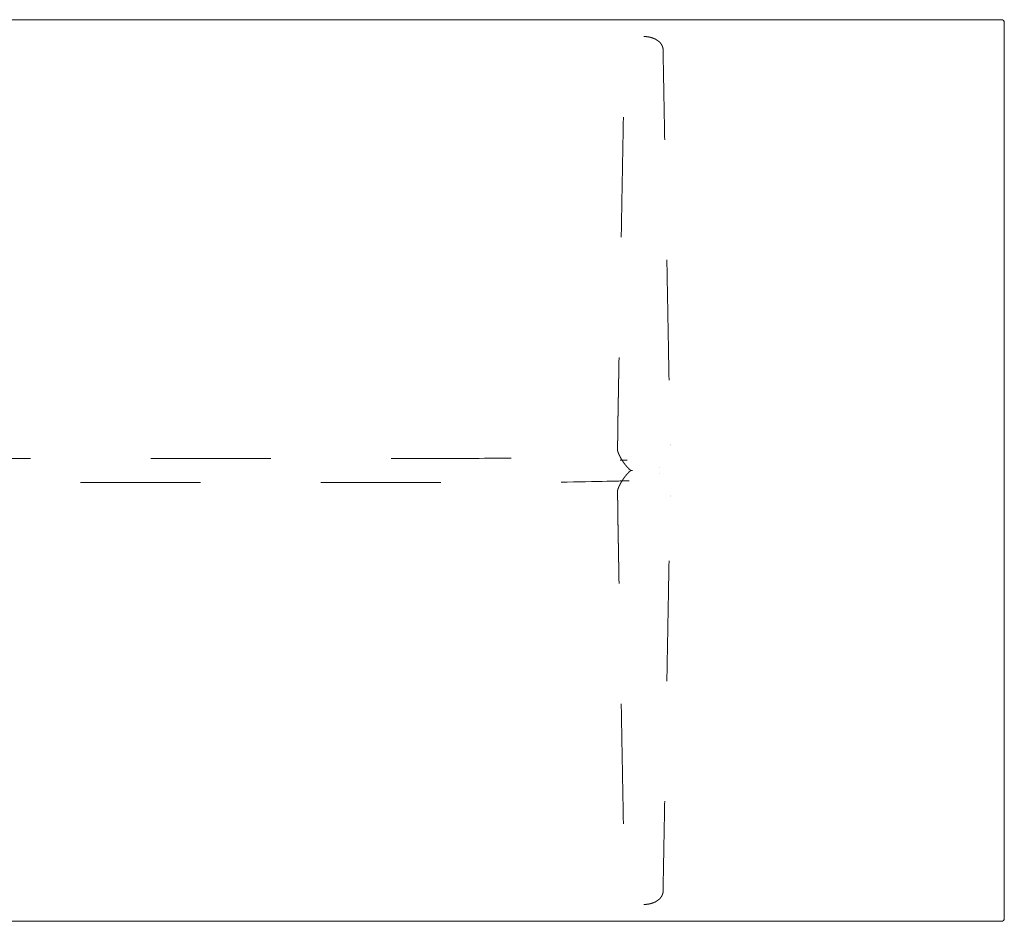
# Model space of a CAD drawing. Header units: metres. Extents: x -2 to 4.3, y -5.49 to 0.4.
# Tile 26 of 57: x 0.18 to 1, y -1.62 to -0.88. Entities that reach past the tile are written whole.
import ezdxf

# ---------------------------------------------------------------- set-up
doc = ezdxf.new("R2010")
doc.units = ezdxf.units.M
doc.header["$MEASUREMENT"] = 0
doc.linetypes.add('Dash Style-1', pattern=[0.10582, 0.0529, -0.05292])
doc.layers.add('72_VITRA_HRESID_D2_TB_FOOT_UNDER', color=8, linetype='Dash Style-1', lineweight=5)
doc.layers.add('72_VITRA_HRESID_D2_TB_TABLE_TOP', color=7, linetype='Continuous', lineweight=5)
doc.layers.add('72_VITRA_INSERT', color=7, linetype='Continuous')

# ---------------------------------------------------------------- blocks, each defined once
blk = doc.blocks.new('72_VITRA_HRESID_D2_BELLEVILLE_TABLE_BISTRO_3000_X_750_FOOT_UNDER')
at = {"layer": '72_VITRA_HRESID_D2_TB_FOOT_UNDER'}
for points, weights, knots in [([(1.2, 0.361), (1.19958, 0.361), (1.19917, 0.36098), (1.19875, 0.36097), (1.19844, 0.36095), (1.19812, 0.36092), (1.19781, 0.3609), (1.1975, 0.36087), (1.19719, 0.36083), (1.19687, 0.36079), (1.19667, 0.36076), (1.19646, 0.36073), (1.19622, 0.36069), (1.19599, 0.36065), (1.19565, 0.36058), (1.19531, 0.36052), (1.19498, 0.36044), (1.19464, 0.36037), (1.19443, 0.36031), (1.19421, 0.36026), (1.19396, 0.36018), (1.1937, 0.36011), (1.19344, 0.36003), (1.19318, 0.35995), (1.19298, 0.35988), (1.19278, 0.35982), (1.19258, 0.35975), (1.19239, 0.35967), (1.19219, 0.3596), (1.19198, 0.35952), (1.19179, 0.35944), (1.19159, 0.35936), (1.19133, 0.35924), (1.19106, 0.35913), (1.19081, 0.359), (1.19055, 0.35887), (1.19036, 0.35878), (1.19018, 0.35868), (1.19001, 0.35859), (1.18984, 0.35849), (1.18967, 0.3584), (1.1895, 0.3583), (1.18932, 0.35819), (1.18914, 0.35808), (1.18897, 0.35796), (1.18879, 0.35785), (1.18865, 0.35774), (1.1885, 0.35764), (1.18833, 0.35752), (1.18817, 0.3574), (1.18798, 0.35726), (1.1878, 0.35711), (1.18763, 0.35697), (1.18747, 0.35683), (1.1873, 0.35668), (1.18714, 0.35654), (1.18699, 0.35639), (1.18684, 0.35625), (1.18668, 0.35609), (1.18653, 0.35593), (1.18639, 0.35577), (1.18625, 0.35561), (1.18612, 0.35546), (1.186, 0.35531), (1.1859, 0.35518), (1.1858, 0.35506), (1.18573, 0.35496), (1.18566, 0.35487), (1.18556, 0.35472), (1.18546, 0.35458), (1.18534, 0.35439), (1.18523, 0.35421), (1.18514, 0.35405), (1.18505, 0.35389), (1.18496, 0.35373), (1.18487, 0.35357), (1.1848, 0.35341), (1.18472, 0.35325), (1.18468, 0.35314), (1.18463, 0.35303), (1.18457, 0.3529), (1.18452, 0.35277), (1.18446, 0.35259), (1.18439, 0.35241), (1.18433, 0.35221), (1.18427, 0.352), (1.18422, 0.3518), (1.18417, 0.3516), (1.18413, 0.35139), (1.1841, 0.35119), (1.18407, 0.35099), (1.18404, 0.35079), (1.18403, 0.35064), (1.18402, 0.35049), (1.18401, 0.35034), (1.184, 0.35019), (1.184, 0.35), (1.18152, 0.21275), (1.17904, 0.07551), (1.17868, 0.05555), (1.17832, 0.03559), (1.17831, 0.03487), (1.1783, 0.03416), (1.17828, 0.03344), (1.17827, 0.03274), (1.17826, 0.03204), (1.17826, 0.03137), (1.17825, 0.03069), (1.17824, 0.03004), (1.17824, 0.02939), (1.17823, 0.02876), (1.17823, 0.02813), (1.17823, 0.02753), (1.17822, 0.02693), (1.17822, 0.02636), (1.17822, 0.02578), (1.17823, 0.02523), (1.17823, 0.02517), (1.17823, 0.02512), (1.17812, 0.02172), (1.17801, 0.01833), (1.17801, 0.01832), (1.17801, 0.0183), (1.17798, 0.01724), (1.17823, 0.01621), (1.17823, 0.01621), (1.17823, 0.01621), (1.17823, 0.0162), (1.17823, 0.0162), (1.17835, 0.01572), (1.17853, 0.01526), (1.17853, 0.01526), (1.17853, 0.01526), (1.17865, 0.01496), (1.17877, 0.01465), (1.1789, 0.01434), (1.17909, 0.01389), (1.17928, 0.01344), (1.17954, 0.01289), (1.17979, 0.01234), (1.18008, 0.01176), (1.18037, 0.01118), (1.18068, 0.01061), (1.18099, 0.01004), (1.18132, 0.00948), (1.18165, 0.00892), (1.18199, 0.00837), (1.18234, 0.00783), (1.1827, 0.00729), (1.18306, 0.00676), (1.18344, 0.00623), (1.18382, 0.00571), (1.18422, 0.0052), (1.18462, 0.00468), (1.18504, 0.00417), (1.18546, 0.00366), (1.18579, 0.00329), (1.18612, 0.00293), (1.18632, 0.0027), (1.18653, 0.00248), (1.18684, 0.00214), (1.18716, 0.00181), (1.18758, 0.00138), (1.18801, 0.00096), (1.18845, 0.00054), (1.18846, 0.00054), (1.18847, 0.00053), (1.18867, 0.00035), (1.18891, 0.00022), (1.18901, 0.00017), (1.18911, 0.00012), (1.18933, 0.00001), (1.18957, 0), (1.18969, 0), (1.1898, 0), (1.18981, 0), (1.18982, 0), (1.2, 0), (1.21019, 0), (1.2102, 0), (1.2102, 0), (1.21032, 0), (1.21044, 0), (1.21068, 0.00001), (1.2109, 0.00012), (1.211, 0.00017), (1.2111, 0.00022), (1.21134, 0.00035), (1.21154, 0.00053), (1.21155, 0.00054), (1.21156, 0.00054), (1.212, 0.00096), (1.21243, 0.00138), (1.21285, 0.00181), (1.21317, 0.00214), (1.21348, 0.00248), (1.21369, 0.0027), (1.21389, 0.00293), (1.21422, 0.00329), (1.21455, 0.00366), (1.21497, 0.00417), (1.21539, 0.00468), (1.21579, 0.0052), (1.21619, 0.00571), (1.21657, 0.00623), (1.21695, 0.00676), (1.21731, 0.00729), (1.21767, 0.00783), (1.21802, 0.00837), (1.21836, 0.00892), (1.21869, 0.00948), (1.21902, 0.01004), (1.21933, 0.01061), (1.21964, 0.01118), (1.21993, 0.01176), (1.22022, 0.01234), (1.22047, 0.01289), (1.22073, 0.01344), (1.22092, 0.01389), (1.22111, 0.01434), (1.22124, 0.01465), (1.22136, 0.01496), (1.22148, 0.01526), (1.22148, 0.01526), (1.22148, 0.01526), (1.22166, 0.01572), (1.22177, 0.0162), (1.22178, 0.0162), (1.22178, 0.01621), (1.22178, 0.01621), (1.22178, 0.01621), (1.22203, 0.01724), (1.222, 0.0183), (1.222, 0.01832), (1.222, 0.01833), (1.22189, 0.02172), (1.22178, 0.02512), (1.22178, 0.02517), (1.22178, 0.02523), (1.22179, 0.02578), (1.22178, 0.02636), (1.22178, 0.02693), (1.22178, 0.02753), (1.22178, 0.02813), (1.22178, 0.02876), (1.22177, 0.02939), (1.22177, 0.03004), (1.22176, 0.03069), (1.22175, 0.03137), (1.22174, 0.03204), (1.22173, 0.03274), (1.22172, 0.03344), (1.22171, 0.03416), (1.2217, 0.03487), (1.22169, 0.03559), (1.22133, 0.05555), (1.22097, 0.07551), (1.21849, 0.21275), (1.216, 0.35), (1.216, 0.35019), (1.216, 0.35034), (1.21599, 0.35049), (1.21598, 0.35064), (1.21597, 0.35079), (1.21594, 0.35099), (1.21591, 0.35119), (1.21587, 0.35139), (1.21584, 0.3516), (1.21579, 0.3518), (1.21574, 0.352), (1.21568, 0.35221), (1.21562, 0.35241), (1.21555, 0.35259), (1.21549, 0.35277), (1.21543, 0.3529), (1.21538, 0.35303), (1.21533, 0.35314), (1.21528, 0.35325), (1.21521, 0.35341), (1.21513, 0.35357), (1.21505, 0.35373), (1.21496, 0.35389), (1.21487, 0.35405), (1.21478, 0.35421), (1.21467, 0.35439), (1.21455, 0.35458), (1.21445, 0.35472), (1.21434, 0.35487), (1.21427, 0.35496), (1.21421, 0.35506), (1.21411, 0.35518), (1.21401, 0.35531), (1.21389, 0.35546), (1.21376, 0.35561), (1.21362, 0.35577), (1.21348, 0.35593), (1.21332, 0.35609), (1.21317, 0.35625), (1.21302, 0.35639), (1.21287, 0.35654), (1.21271, 0.35668), (1.21254, 0.35683), (1.21237, 0.35697), (1.21221, 0.35711), (1.21202, 0.35726), (1.21184, 0.3574), (1.21168, 0.35752), (1.21151, 0.35764), (1.21136, 0.35774), (1.21121, 0.35785), (1.21104, 0.35796), (1.21087, 0.35808), (1.21069, 0.35819), (1.21051, 0.3583), (1.21034, 0.3584), (1.21017, 0.35849), (1.21, 0.35859), (1.20983, 0.35868), (1.20964, 0.35878), (1.20946, 0.35887), (1.2092, 0.359), (1.20895, 0.35913), (1.20868, 0.35924), (1.20842, 0.35936), (1.20822, 0.35944), (1.20802, 0.35952), (1.20782, 0.3596), (1.20762, 0.35967), (1.20743, 0.35975), (1.20723, 0.35982), (1.20703, 0.35988), (1.20683, 0.35995), (1.20657, 0.36003), (1.2063, 0.36011), (1.20605, 0.36018), (1.2058, 0.36026), (1.20558, 0.36031), (1.20536, 0.36037), (1.20503, 0.36044), (1.2047, 0.36052), (1.20436, 0.36058), (1.20402, 0.36065), (1.20379, 0.36069), (1.20355, 0.36073), (1.20334, 0.36076), (1.20314, 0.36079), (1.20282, 0.36083), (1.20251, 0.36087), (1.2022, 0.3609), (1.20188, 0.36092), (1.20157, 0.36095), (1.20126, 0.36097), (1.20084, 0.36098), (1.20042, 0.361), (1.2, 0.361)], [1, 1, 1, 1, 1, 1, 1, 1, 1, 1, 1, 1, 1, 1, 1, 1, 1, 1, 1, 1, 1, 1, 1, 1, 1, 1, 1, 1, 1, 1, 1, 1, 1, 1, 1, 1, 1, 1, 1, 1, 1, 1, 1, 1, 1, 1, 1, 1, 1, 1, 1, 1, 1, 1, 1, 1, 1, 1, 1, 1, 1, 1, 1, 1, 1, 1, 1, 1, 1, 1, 1, 1, 1, 1, 1, 1, 1, 1, 1, 1, 1, 1, 1, 1, 1, 1, 1, 1, 1, 1, 1, 1, 1, 1, 1, 1, 1, 1, 1, 1, 1, 1, 1, 1, 1, 1, 1, 1, 1, 1, 1, 1, 1, 1, 1, 1, 1, 1, 1, 1, 1, 1, 1, 0.990949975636, 1, 1, 1, 1, 1, 0.99803479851, 1, 1, 1, 1, 1, 1, 1, 1, 1, 1, 1, 1, 1, 1, 1, 1, 1, 1, 1, 1, 1, 1, 1, 1, 1, 1, 1, 1, 1, 1, 1, 1, 1, 1, 1, 1, 1, 0.990926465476, 1, 1, 1, 0.97345508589, 1, 1, 1, 0.999980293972, 1, 1, 1, 0.999980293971, 1, 1, 1, 0.97345508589, 1, 1, 1, 0.990926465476, 1, 1, 1, 1, 1, 1, 1, 1, 1, 1, 1, 1, 1, 1, 1, 1, 1, 1, 1, 1, 1, 1, 1, 1, 1, 1, 1, 1, 1, 1, 1, 1, 1, 1, 1, 1, 1, 0.998034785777, 1, 1, 1, 1, 1, 0.990949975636, 1, 1, 1, 1, 1, 1, 1, 1, 1, 1, 1, 1, 1, 1, 1, 1, 1, 1, 1, 1, 1, 1, 1, 1, 1, 1, 1, 1, 1, 1, 1, 1, 1, 1, 1, 1, 1, 1, 1, 1, 1, 1, 1, 1, 1, 1, 1, 1, 1, 1, 1, 1, 1, 1, 1, 1, 1, 1, 1, 1, 1, 1, 1, 1, 1, 1, 1, 1, 1, 1, 1, 1, 1, 1, 1, 1, 1, 1, 1, 1, 1, 1, 1, 1, 1, 1, 1, 1, 1, 1, 1, 1, 1, 1, 1, 1, 1, 1, 1, 1, 1, 1, 1, 1, 1, 1, 1, 1, 1, 1, 1, 1, 1, 1, 1, 1, 1, 1, 1, 1, 1, 1, 1], [0, 0, 0, 0.000508, 0.000508, 0.001016, 0.001016, 0.001524, 0.001524, 0.002032, 0.002032, 0.00254, 0.00254, 0.003048, 0.003048, 0.003556, 0.003556, 0.004064, 0.004064, 0.004572, 0.004572, 0.00508, 0.00508, 0.005588, 0.005588, 0.006096, 0.006096, 0.006604, 0.006604, 0.007112, 0.007112, 0.007619, 0.007619, 0.008127, 0.008127, 0.008635, 0.008635, 0.009143, 0.009143, 0.009651, 0.009651, 0.010159, 0.010159, 0.010667, 0.010667, 0.011175, 0.011175, 0.011683, 0.011683, 0.012191, 0.012191, 0.012699, 0.012699, 0.013207, 0.013207, 0.013715, 0.013715, 0.014223, 0.014223, 0.014731, 0.014731, 0.015239, 0.015239, 0.015747, 0.015747, 0.016255, 0.016255, 0.016763, 0.016763, 0.017271, 0.017271, 0.017779, 0.017779, 0.018287, 0.018287, 0.018795, 0.018795, 0.019303, 0.019303, 0.019811, 0.019811, 0.020319, 0.020319, 0.020827, 0.020827, 0.021335, 0.021335, 0.021843, 0.021843, 0.02235, 0.02235, 0.022858, 0.022858, 0.023366, 0.023366, 0.023874, 0.023874, 0.024382, 0.024382, 0.386828, 0.386828, 0.439542, 0.439542, 0.441431, 0.441431, 0.44332, 0.44332, 0.445209, 0.445209, 0.447097, 0.447097, 0.448986, 0.448986, 0.450875, 0.450875, 0.452764, 0.452764, 0.454653, 0.454653, 0.454851, 0.454851, 0.466508, 0.466508, 0.466552, 0.466552, 0.470162, 0.470162, 0.470166, 0.470166, 0.470188, 0.470188, 0.471868, 0.471868, 0.471872, 0.471872, 0.472972, 0.472972, 0.474072, 0.474072, 0.475172, 0.475172, 0.476272, 0.476272, 0.477372, 0.477372, 0.478472, 0.478472, 0.479572, 0.479572, 0.480672, 0.480672, 0.481772, 0.481772, 0.482872, 0.482872, 0.483972, 0.483972, 0.485072, 0.485072, 0.486172, 0.486172, 0.487272, 0.487272, 0.488372, 0.488372, 0.489472, 0.489472, 0.489488, 0.489488, 0.489971, 0.489971, 0.49018, 0.49018, 0.490605, 0.490605, 0.490815, 0.490815, 0.490831, 0.490831, 0.509169, 0.509169, 0.509185, 0.509185, 0.509395, 0.509395, 0.50982, 0.50982, 0.510029, 0.510029, 0.510512, 0.510512, 0.510528, 0.510528, 0.511628, 0.511628, 0.512728, 0.512728, 0.513828, 0.513828, 0.514928, 0.514928, 0.516028, 0.516028, 0.517128, 0.517128, 0.518228, 0.518228, 0.519328, 0.519328, 0.520428, 0.520428, 0.521528, 0.521528, 0.522628, 0.522628, 0.523728, 0.523728, 0.524828, 0.524828, 0.525928, 0.525928, 0.527028, 0.527028, 0.528128, 0.528128, 0.528132, 0.528132, 0.529812, 0.529812, 0.529834, 0.529834, 0.529838, 0.529838, 0.533448, 0.533448, 0.533492, 0.533492, 0.545149, 0.545149, 0.545347, 0.545347, 0.547236, 0.547236, 0.549125, 0.549125, 0.551014, 0.551014, 0.552903, 0.552903, 0.554791, 0.554791, 0.55668, 0.55668, 0.558569, 0.558569, 0.560458, 0.560458, 0.613172, 0.613172, 0.975618, 0.975618, 0.976126, 0.976126, 0.976634, 0.976634, 0.977142, 0.977142, 0.97765, 0.97765, 0.978157, 0.978157, 0.978665, 0.978665, 0.979173, 0.979173, 0.979681, 0.979681, 0.980189, 0.980189, 0.980697, 0.980697, 0.981205, 0.981205, 0.981713, 0.981713, 0.982221, 0.982221, 0.982729, 0.982729, 0.983237, 0.983237, 0.983745, 0.983745, 0.984253, 0.984253, 0.984761, 0.984761, 0.985269, 0.985269, 0.985777, 0.985777, 0.986285, 0.986285, 0.986793, 0.986793, 0.987301, 0.987301, 0.987809, 0.987809, 0.988317, 0.988317, 0.988825, 0.988825, 0.989333, 0.989333, 0.989841, 0.989841, 0.990349, 0.990349, 0.990857, 0.990857, 0.991365, 0.991365, 0.991873, 0.991873, 0.992381, 0.992381, 0.992888, 0.992888, 0.993396, 0.993396, 0.993904, 0.993904, 0.994412, 0.994412, 0.99492, 0.99492, 0.995428, 0.995428, 0.995936, 0.995936, 0.996444, 0.996444, 0.996952, 0.996952, 0.99746, 0.99746, 0.997968, 0.997968, 0.998476, 0.998476, 0.998984, 0.998984, 0.999492, 0.999492, 1, 1, 1]), ([(0.0102, 0), (0.0102, 0), (0.01019, 0), (0.0102, 0), (0.0102, 0), (0.01032, 0), (0.01044, 0), (0.01068, -0.00001), (0.0109, -0.00012), (0.011, -0.00017), (0.0111, -0.00022), (0.01134, -0.00035), (0.01154, -0.00053), (0.01155, -0.00054), (0.01156, -0.00054), (0.012, -0.00096), (0.01243, -0.00138), (0.01285, -0.00181), (0.01317, -0.00214), (0.01348, -0.00248), (0.01369, -0.0027), (0.01389, -0.00293), (0.01422, -0.00329), (0.01455, -0.00366), (0.01497, -0.00417), (0.01539, -0.00468), (0.01579, -0.0052), (0.01619, -0.00571), (0.01657, -0.00623), (0.01695, -0.00676), (0.01731, -0.00729), (0.01767, -0.00783), (0.01802, -0.00837), (0.01836, -0.00892), (0.01869, -0.00948), (0.01884, -0.00974), (0.01899, -0.01), (0.6, -0.01), (1.18102, -0.01), (1.18117, -0.00974), (1.18132, -0.00948), (1.18165, -0.00892), (1.18199, -0.00837), (1.18234, -0.00783), (1.1827, -0.00729), (1.18306, -0.00676), (1.18344, -0.00623), (1.18382, -0.00571), (1.18422, -0.0052), (1.18462, -0.00468), (1.18504, -0.00417), (1.18546, -0.00366), (1.18579, -0.00329), (1.18612, -0.00293), (1.18632, -0.0027), (1.18653, -0.00248), (1.18684, -0.00214), (1.18716, -0.00181), (1.18758, -0.00138), (1.18801, -0.00096), (1.18845, -0.00054), (1.18846, -0.00054), (1.18847, -0.00053), (1.18867, -0.00035), (1.18891, -0.00022), (1.18901, -0.00017), (1.18911, -0.00012), (1.18933, -0.00001), (1.18957, 0), (1.18969, 0), (1.1898, 0), (1.18981, 0), (1.18982, 0), (1.18981, 0), (1.1898, 0), (1.18969, 0), (1.18957, 0), (1.18933, 0.00001), (1.18911, 0.00012), (1.18901, 0.00017), (1.18891, 0.00022), (1.18867, 0.00035), (1.18847, 0.00053), (1.18846, 0.00054), (1.18845, 0.00054), (1.18801, 0.00096), (1.18758, 0.00138), (1.18716, 0.00181), (1.18684, 0.00214), (1.18653, 0.00248), (1.18632, 0.0027), (1.18612, 0.00293), (1.18579, 0.00329), (1.18546, 0.00366), (1.18504, 0.00417), (1.18462, 0.00468), (1.18422, 0.0052), (1.18382, 0.00571), (1.18344, 0.00623), (1.18306, 0.00676), (1.1827, 0.00729), (1.18234, 0.00783), (1.18199, 0.00837), (1.18165, 0.00892), (1.18132, 0.00948), (1.18117, 0.00974), (1.18102, 0.01), (0.6, 0.01), (0.01899, 0.01), (0.01884, 0.00974), (0.01869, 0.00948), (0.01836, 0.00892), (0.01802, 0.00837), (0.01767, 0.00783), (0.01731, 0.00729), (0.01695, 0.00676), (0.01657, 0.00623), (0.01619, 0.00571), (0.01579, 0.0052), (0.01539, 0.00468), (0.01497, 0.00417), (0.01455, 0.00366), (0.01422, 0.00329), (0.01389, 0.00293), (0.01369, 0.0027), (0.01348, 0.00248), (0.01317, 0.00214), (0.01285, 0.00181), (0.01243, 0.00138), (0.012, 0.00096), (0.01156, 0.00054), (0.01155, 0.00054), (0.01154, 0.00053), (0.01134, 0.00035), (0.0111, 0.00022), (0.011, 0.00017), (0.0109, 0.00012), (0.01068, 0.00001), (0.01044, 0), (0.01032, 0), (0.0102, 0)], [1, 0.999980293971, 1, 0.999980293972, 1, 1, 1, 0.97345508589, 1, 1, 1, 0.990926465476, 1, 1, 1, 1, 1, 1, 1, 1, 1, 1, 1, 1, 1, 1, 1, 1, 1, 1, 1, 1, 1, 1, 1, 1, 1, 1, 1, 1, 1, 1, 1, 1, 1, 1, 1, 1, 1, 1, 1, 1, 1, 1, 1, 1, 1, 1, 1, 1, 1, 1, 1, 0.990926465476, 1, 1, 1, 0.97345508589, 1, 1, 1, 0.99998029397, 1, 0.999980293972, 1, 1, 1, 0.97345508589, 1, 1, 1, 0.990926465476, 1, 1, 1, 1, 1, 1, 1, 1, 1, 1, 1, 1, 1, 1, 1, 1, 1, 1, 1, 1, 1, 1, 1, 1, 1, 1, 1, 1, 1, 1, 1, 1, 1, 1, 1, 1, 1, 1, 1, 1, 1, 1, 1, 1, 1, 1, 1, 1, 1, 1, 1, 0.990926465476, 1, 1, 1, 0.97345508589, 1, 1, 1], [0, 0, 0, 0.000008, 0.000008, 0.000016, 0.000016, 0.00012, 0.00012, 0.00033, 0.00033, 0.000434, 0.000434, 0.000672, 0.000672, 0.00068, 0.00068, 0.001224, 0.001224, 0.001768, 0.001768, 0.002312, 0.002312, 0.002856, 0.002856, 0.0034, 0.0034, 0.003944, 0.003944, 0.004487, 0.004487, 0.005031, 0.005031, 0.005575, 0.005575, 0.006119, 0.006119, 0.00637, 0.00637, 0.493646, 0.493646, 0.493897, 0.493897, 0.494441, 0.494441, 0.494985, 0.494985, 0.495529, 0.495529, 0.496072, 0.496072, 0.496616, 0.496616, 0.49716, 0.49716, 0.497704, 0.497704, 0.498248, 0.498248, 0.498792, 0.498792, 0.499336, 0.499336, 0.499344, 0.499344, 0.499582, 0.499582, 0.499686, 0.499686, 0.499896, 0.499896, 0.5, 0.5, 0.500008, 0.500008, 0.500016, 0.500016, 0.50012, 0.50012, 0.50033, 0.50033, 0.500434, 0.500434, 0.500672, 0.500672, 0.50068, 0.50068, 0.501224, 0.501224, 0.501768, 0.501768, 0.502312, 0.502312, 0.502856, 0.502856, 0.5034, 0.5034, 0.503944, 0.503944, 0.504487, 0.504487, 0.505031, 0.505031, 0.505575, 0.505575, 0.506119, 0.506119, 0.50637, 0.50637, 0.993646, 0.993646, 0.993897, 0.993897, 0.994441, 0.994441, 0.994985, 0.994985, 0.995529, 0.995529, 0.996072, 0.996072, 0.996616, 0.996616, 0.99716, 0.99716, 0.997704, 0.997704, 0.998248, 0.998248, 0.998792, 0.998792, 0.999336, 0.999336, 0.999344, 0.999344, 0.999582, 0.999582, 0.999686, 0.999686, 0.999896, 0.999896, 1, 1, 1]), ([(1.2, -0.361), (1.19958, -0.361), (1.19917, -0.36098), (1.19875, -0.36097), (1.19844, -0.36095), (1.19812, -0.36092), (1.19781, -0.3609), (1.1975, -0.36087), (1.19719, -0.36083), (1.19687, -0.36079), (1.19667, -0.36076), (1.19646, -0.36073), (1.19622, -0.36069), (1.19599, -0.36065), (1.19565, -0.36058), (1.19531, -0.36052), (1.19498, -0.36044), (1.19464, -0.36037), (1.19443, -0.36031), (1.19421, -0.36026), (1.19396, -0.36018), (1.1937, -0.36011), (1.19344, -0.36003), (1.19318, -0.35995), (1.19298, -0.35988), (1.19278, -0.35982), (1.19258, -0.35975), (1.19239, -0.35967), (1.19219, -0.3596), (1.19198, -0.35952), (1.19179, -0.35944), (1.19159, -0.35936), (1.19133, -0.35924), (1.19106, -0.35913), (1.19081, -0.359), (1.19055, -0.35887), (1.19036, -0.35878), (1.19018, -0.35868), (1.19001, -0.35859), (1.18984, -0.35849), (1.18967, -0.3584), (1.1895, -0.3583), (1.18932, -0.35819), (1.18914, -0.35808), (1.18897, -0.35796), (1.18879, -0.35785), (1.18865, -0.35774), (1.1885, -0.35764), (1.18833, -0.35752), (1.18817, -0.3574), (1.18798, -0.35726), (1.1878, -0.35711), (1.18763, -0.35697), (1.18747, -0.35683), (1.1873, -0.35668), (1.18714, -0.35654), (1.18699, -0.35639), (1.18684, -0.35625), (1.18668, -0.35609), (1.18653, -0.35593), (1.18639, -0.35577), (1.18625, -0.35561), (1.18612, -0.35546), (1.186, -0.35531), (1.1859, -0.35518), (1.1858, -0.35506), (1.18573, -0.35496), (1.18566, -0.35487), (1.18556, -0.35472), (1.18546, -0.35458), (1.18534, -0.35439), (1.18523, -0.35421), (1.18514, -0.35405), (1.18505, -0.35389), (1.18496, -0.35373), (1.18487, -0.35357), (1.1848, -0.35341), (1.18472, -0.35325), (1.18468, -0.35314), (1.18463, -0.35303), (1.18457, -0.3529), (1.18452, -0.35277), (1.18446, -0.35259), (1.18439, -0.35241), (1.18433, -0.35221), (1.18427, -0.352), (1.18422, -0.3518), (1.18417, -0.3516), (1.18413, -0.35139), (1.1841, -0.35119), (1.18407, -0.35099), (1.18404, -0.35079), (1.18403, -0.35064), (1.18402, -0.35049), (1.18401, -0.35034), (1.184, -0.35019), (1.184, -0.35), (1.18152, -0.21275), (1.17904, -0.07551), (1.17868, -0.05555), (1.17832, -0.03559), (1.17831, -0.03487), (1.1783, -0.03416), (1.17828, -0.03344), (1.17827, -0.03274), (1.17826, -0.03204), (1.17826, -0.03137), (1.17825, -0.03069), (1.17824, -0.03004), (1.17824, -0.02939), (1.17823, -0.02876), (1.17823, -0.02813), (1.17823, -0.02753), (1.17822, -0.02693), (1.17822, -0.02636), (1.17822, -0.02578), (1.17823, -0.02523), (1.17823, -0.02517), (1.17823, -0.02512), (1.17812, -0.02172), (1.17801, -0.01833), (1.17801, -0.01832), (1.17801, -0.0183), (1.17798, -0.01724), (1.17823, -0.01621), (1.17823, -0.01621), (1.17823, -0.01621), (1.17823, -0.0162), (1.17823, -0.0162), (1.17835, -0.01572), (1.17853, -0.01526), (1.17853, -0.01526), (1.17853, -0.01526), (1.17865, -0.01496), (1.17877, -0.01465), (1.1789, -0.01434), (1.17909, -0.01389), (1.17928, -0.01344), (1.17954, -0.01289), (1.17979, -0.01234), (1.18008, -0.01176), (1.18037, -0.01118), (1.18068, -0.01061), (1.18099, -0.01004), (1.18132, -0.00948), (1.18165, -0.00892), (1.18199, -0.00837), (1.18234, -0.00783), (1.1827, -0.00729), (1.18306, -0.00676), (1.18344, -0.00623), (1.18382, -0.00571), (1.18422, -0.0052), (1.18462, -0.00468), (1.18504, -0.00417), (1.18546, -0.00366), (1.18579, -0.00329), (1.18612, -0.00293), (1.18632, -0.0027), (1.18653, -0.00248), (1.18684, -0.00214), (1.18716, -0.00181), (1.18758, -0.00138), (1.18801, -0.00096), (1.18845, -0.00054), (1.18846, -0.00054), (1.18847, -0.00053), (1.18867, -0.00035), (1.18891, -0.00022), (1.18901, -0.00017), (1.18911, -0.00012), (1.18933, -0.00001), (1.18957, 0), (1.18969, 0), (1.1898, 0), (1.18981, 0), (1.18982, 0), (1.2, 0), (1.21019, 0), (1.2102, 0), (1.2102, 0), (1.21032, 0), (1.21044, 0), (1.21068, -0.00001), (1.2109, -0.00012), (1.211, -0.00017), (1.2111, -0.00022), (1.21134, -0.00035), (1.21154, -0.00053), (1.21155, -0.00054), (1.21156, -0.00054), (1.212, -0.00096), (1.21243, -0.00138), (1.21285, -0.00181), (1.21317, -0.00214), (1.21348, -0.00248), (1.21369, -0.0027), (1.21389, -0.00293), (1.21422, -0.00329), (1.21455, -0.00366), (1.21497, -0.00417), (1.21539, -0.00468), (1.21579, -0.0052), (1.21619, -0.00571), (1.21657, -0.00623), (1.21695, -0.00676), (1.21731, -0.00729), (1.21767, -0.00783), (1.21802, -0.00837), (1.21836, -0.00892), (1.21869, -0.00948), (1.21902, -0.01004), (1.21933, -0.01061), (1.21964, -0.01118), (1.21993, -0.01176), (1.22022, -0.01234), (1.22047, -0.01289), (1.22073, -0.01344), (1.22092, -0.01389), (1.22111, -0.01434), (1.22124, -0.01465), (1.22136, -0.01496), (1.22148, -0.01526), (1.22148, -0.01526), (1.22148, -0.01526), (1.22166, -0.01572), (1.22177, -0.0162), (1.22178, -0.0162), (1.22178, -0.01621), (1.22178, -0.01621), (1.22178, -0.01621), (1.22203, -0.01724), (1.222, -0.0183), (1.222, -0.01832), (1.222, -0.01833), (1.22189, -0.02172), (1.22178, -0.02512), (1.22178, -0.02517), (1.22178, -0.02523), (1.22179, -0.02578), (1.22178, -0.02636), (1.22178, -0.02693), (1.22178, -0.02753), (1.22178, -0.02813), (1.22178, -0.02876), (1.22177, -0.02939), (1.22177, -0.03004), (1.22176, -0.03069), (1.22175, -0.03137), (1.22174, -0.03204), (1.22173, -0.03274), (1.22172, -0.03344), (1.22171, -0.03416), (1.2217, -0.03487), (1.22169, -0.03559), (1.22133, -0.05555), (1.22097, -0.07551), (1.21849, -0.21275), (1.216, -0.35), (1.216, -0.35019), (1.216, -0.35034), (1.21599, -0.35049), (1.21598, -0.35064), (1.21597, -0.35079), (1.21594, -0.35099), (1.21591, -0.35119), (1.21587, -0.35139), (1.21584, -0.3516), (1.21579, -0.3518), (1.21574, -0.352), (1.21568, -0.35221), (1.21562, -0.35241), (1.21555, -0.35259), (1.21549, -0.35277), (1.21543, -0.3529), (1.21538, -0.35303), (1.21533, -0.35314), (1.21528, -0.35325), (1.21521, -0.35341), (1.21513, -0.35357), (1.21505, -0.35373), (1.21496, -0.35389), (1.21487, -0.35405), (1.21478, -0.35421), (1.21467, -0.35439), (1.21455, -0.35458), (1.21445, -0.35472), (1.21434, -0.35487), (1.21427, -0.35496), (1.21421, -0.35506), (1.21411, -0.35518), (1.21401, -0.35531), (1.21389, -0.35546), (1.21376, -0.35561), (1.21362, -0.35577), (1.21348, -0.35593), (1.21332, -0.35609), (1.21317, -0.35625), (1.21302, -0.35639), (1.21287, -0.35654), (1.21271, -0.35668), (1.21254, -0.35683), (1.21237, -0.35697), (1.21221, -0.35711), (1.21202, -0.35726), (1.21184, -0.3574), (1.21168, -0.35752), (1.21151, -0.35764), (1.21136, -0.35774), (1.21121, -0.35785), (1.21104, -0.35796), (1.21087, -0.35808), (1.21069, -0.35819), (1.21051, -0.3583), (1.21034, -0.3584), (1.21017, -0.35849), (1.21, -0.35859), (1.20983, -0.35868), (1.20964, -0.35878), (1.20946, -0.35887), (1.2092, -0.359), (1.20895, -0.35913), (1.20868, -0.35924), (1.20842, -0.35936), (1.20822, -0.35944), (1.20802, -0.35952), (1.20782, -0.3596), (1.20762, -0.35967), (1.20743, -0.35975), (1.20723, -0.35982), (1.20703, -0.35988), (1.20683, -0.35995), (1.20657, -0.36003), (1.2063, -0.36011), (1.20605, -0.36018), (1.2058, -0.36026), (1.20558, -0.36031), (1.20536, -0.36037), (1.20503, -0.36044), (1.2047, -0.36052), (1.20436, -0.36058), (1.20402, -0.36065), (1.20379, -0.36069), (1.20355, -0.36073), (1.20334, -0.36076), (1.20314, -0.36079), (1.20282, -0.36083), (1.20251, -0.36087), (1.2022, -0.3609), (1.20188, -0.36092), (1.20157, -0.36095), (1.20126, -0.36097), (1.20084, -0.36098), (1.20042, -0.361), (1.2, -0.361)], [1, 1, 1, 1, 1, 1, 1, 1, 1, 1, 1, 1, 1, 1, 1, 1, 1, 1, 1, 1, 1, 1, 1, 1, 1, 1, 1, 1, 1, 1, 1, 1, 1, 1, 1, 1, 1, 1, 1, 1, 1, 1, 1, 1, 1, 1, 1, 1, 1, 1, 1, 1, 1, 1, 1, 1, 1, 1, 1, 1, 1, 1, 1, 1, 1, 1, 1, 1, 1, 1, 1, 1, 1, 1, 1, 1, 1, 1, 1, 1, 1, 1, 1, 1, 1, 1, 1, 1, 1, 1, 1, 1, 1, 1, 1, 1, 1, 1, 1, 1, 1, 1, 1, 1, 1, 1, 1, 1, 1, 1, 1, 1, 1, 1, 1, 1, 1, 1, 1, 1, 1, 1, 1, 0.990949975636, 1, 1, 1, 1, 1, 0.99803479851, 1, 1, 1, 1, 1, 1, 1, 1, 1, 1, 1, 1, 1, 1, 1, 1, 1, 1, 1, 1, 1, 1, 1, 1, 1, 1, 1, 1, 1, 1, 1, 1, 1, 1, 1, 1, 1, 0.990926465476, 1, 1, 1, 0.97345508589, 1, 1, 1, 0.999980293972, 1, 1, 1, 0.999980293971, 1, 1, 1, 0.97345508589, 1, 1, 1, 0.990926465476, 1, 1, 1, 1, 1, 1, 1, 1, 1, 1, 1, 1, 1, 1, 1, 1, 1, 1, 1, 1, 1, 1, 1, 1, 1, 1, 1, 1, 1, 1, 1, 1, 1, 1, 1, 1, 1, 0.998034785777, 1, 1, 1, 1, 1, 0.990949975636, 1, 1, 1, 1, 1, 1, 1, 1, 1, 1, 1, 1, 1, 1, 1, 1, 1, 1, 1, 1, 1, 1, 1, 1, 1, 1, 1, 1, 1, 1, 1, 1, 1, 1, 1, 1, 1, 1, 1, 1, 1, 1, 1, 1, 1, 1, 1, 1, 1, 1, 1, 1, 1, 1, 1, 1, 1, 1, 1, 1, 1, 1, 1, 1, 1, 1, 1, 1, 1, 1, 1, 1, 1, 1, 1, 1, 1, 1, 1, 1, 1, 1, 1, 1, 1, 1, 1, 1, 1, 1, 1, 1, 1, 1, 1, 1, 1, 1, 1, 1, 1, 1, 1, 1, 1, 1, 1, 1, 1, 1, 1, 1, 1, 1, 1, 1, 1, 1, 1, 1, 1, 1, 1], [0, 0, 0, 0.000508, 0.000508, 0.001016, 0.001016, 0.001524, 0.001524, 0.002032, 0.002032, 0.00254, 0.00254, 0.003048, 0.003048, 0.003556, 0.003556, 0.004064, 0.004064, 0.004572, 0.004572, 0.00508, 0.00508, 0.005588, 0.005588, 0.006096, 0.006096, 0.006604, 0.006604, 0.007112, 0.007112, 0.007619, 0.007619, 0.008127, 0.008127, 0.008635, 0.008635, 0.009143, 0.009143, 0.009651, 0.009651, 0.010159, 0.010159, 0.010667, 0.010667, 0.011175, 0.011175, 0.011683, 0.011683, 0.012191, 0.012191, 0.012699, 0.012699, 0.013207, 0.013207, 0.013715, 0.013715, 0.014223, 0.014223, 0.014731, 0.014731, 0.015239, 0.015239, 0.015747, 0.015747, 0.016255, 0.016255, 0.016763, 0.016763, 0.017271, 0.017271, 0.017779, 0.017779, 0.018287, 0.018287, 0.018795, 0.018795, 0.019303, 0.019303, 0.019811, 0.019811, 0.020319, 0.020319, 0.020827, 0.020827, 0.021335, 0.021335, 0.021843, 0.021843, 0.02235, 0.02235, 0.022858, 0.022858, 0.023366, 0.023366, 0.023874, 0.023874, 0.024382, 0.024382, 0.386828, 0.386828, 0.439542, 0.439542, 0.441431, 0.441431, 0.44332, 0.44332, 0.445209, 0.445209, 0.447097, 0.447097, 0.448986, 0.448986, 0.450875, 0.450875, 0.452764, 0.452764, 0.454653, 0.454653, 0.454851, 0.454851, 0.466508, 0.466508, 0.466552, 0.466552, 0.470162, 0.470162, 0.470166, 0.470166, 0.470188, 0.470188, 0.471868, 0.471868, 0.471872, 0.471872, 0.472972, 0.472972, 0.474072, 0.474072, 0.475172, 0.475172, 0.476272, 0.476272, 0.477372, 0.477372, 0.478472, 0.478472, 0.479572, 0.479572, 0.480672, 0.480672, 0.481772, 0.481772, 0.482872, 0.482872, 0.483972, 0.483972, 0.485072, 0.485072, 0.486172, 0.486172, 0.487272, 0.487272, 0.488372, 0.488372, 0.489472, 0.489472, 0.489488, 0.489488, 0.489971, 0.489971, 0.49018, 0.49018, 0.490605, 0.490605, 0.490815, 0.490815, 0.490831, 0.490831, 0.509169, 0.509169, 0.509185, 0.509185, 0.509395, 0.509395, 0.50982, 0.50982, 0.510029, 0.510029, 0.510512, 0.510512, 0.510528, 0.510528, 0.511628, 0.511628, 0.512728, 0.512728, 0.513828, 0.513828, 0.514928, 0.514928, 0.516028, 0.516028, 0.517128, 0.517128, 0.518228, 0.518228, 0.519328, 0.519328, 0.520428, 0.520428, 0.521528, 0.521528, 0.522628, 0.522628, 0.523728, 0.523728, 0.524828, 0.524828, 0.525928, 0.525928, 0.527028, 0.527028, 0.528128, 0.528128, 0.528132, 0.528132, 0.529812, 0.529812, 0.529834, 0.529834, 0.529838, 0.529838, 0.533448, 0.533448, 0.533492, 0.533492, 0.545149, 0.545149, 0.545347, 0.545347, 0.547236, 0.547236, 0.549125, 0.549125, 0.551014, 0.551014, 0.552903, 0.552903, 0.554791, 0.554791, 0.55668, 0.55668, 0.558569, 0.558569, 0.560458, 0.560458, 0.613172, 0.613172, 0.975618, 0.975618, 0.976126, 0.976126, 0.976634, 0.976634, 0.977142, 0.977142, 0.97765, 0.97765, 0.978157, 0.978157, 0.978665, 0.978665, 0.979173, 0.979173, 0.979681, 0.979681, 0.980189, 0.980189, 0.980697, 0.980697, 0.981205, 0.981205, 0.981713, 0.981713, 0.982221, 0.982221, 0.982729, 0.982729, 0.983237, 0.983237, 0.983745, 0.983745, 0.984253, 0.984253, 0.984761, 0.984761, 0.985269, 0.985269, 0.985777, 0.985777, 0.986285, 0.986285, 0.986793, 0.986793, 0.987301, 0.987301, 0.987809, 0.987809, 0.988317, 0.988317, 0.988825, 0.988825, 0.989333, 0.989333, 0.989841, 0.989841, 0.990349, 0.990349, 0.990857, 0.990857, 0.991365, 0.991365, 0.991873, 0.991873, 0.992381, 0.992381, 0.992888, 0.992888, 0.993396, 0.993396, 0.993904, 0.993904, 0.994412, 0.994412, 0.99492, 0.99492, 0.995428, 0.995428, 0.995936, 0.995936, 0.996444, 0.996444, 0.996952, 0.996952, 0.99746, 0.99746, 0.997968, 0.997968, 0.998476, 0.998476, 0.998984, 0.998984, 0.999492, 0.999492, 1, 1, 1])]:
    blk.add_rational_spline(points, weights, degree=2, knots=knots, dxfattribs=at)
blk = doc.blocks.new('72_VITRA_HRESID_D2_BELLEVILLE_TABLE_BISTRO_3000_X_750_TABLE_TOP')
at = {"layer": '72_VITRA_HRESID_D2_TB_TABLE_TOP', "flags": 128}
blk.add_lwpolyline([(0.0025, 0.375, 0.414214), (0, 0.3725), (0, -0.3725, 0.414214), (0.0025, -0.375), (1.4975, -0.375, 0.414214), (1.5, -0.3725), (1.5, 0.3725, 0.414214), (1.4975, 0.375)], format="xyb", close=True, dxfattribs=at)
blk = doc.blocks.new('72vitra_hresid25C1DACA35CCF4A7DB98772F704E17642')
for name in ['72_VITRA_HRESID_D2_BELLEVILLE_TABLE_BISTRO_3000_X_750_TABLE_TOP', '72_VITRA_HRESID_D2_BELLEVILLE_TABLE_BISTRO_3000_X_750_FOOT_UNDER']:
    blk.add_blockref(name, (0, 0))
blk = doc.blocks.new('XCAD03FE6B0025D6BA1A0623B9ED1BB3BDE627')
at = {"color": 7}
blk.add_blockref('72vitra_hresid25C1DACA35CCF4A7DB98772F704E17642', (0, 0), dxfattribs=at)

msp = doc.modelspace()

# ---------------------------------------------------------------- block references
at = {"layer": '72_VITRA_INSERT'}
msp.add_blockref('XCAD03FE6B0025D6BA1A0623B9ED1BB3BDE627', (-0.5, -1.25), dxfattribs=at)

doc.saveas('drawing.dxf')
